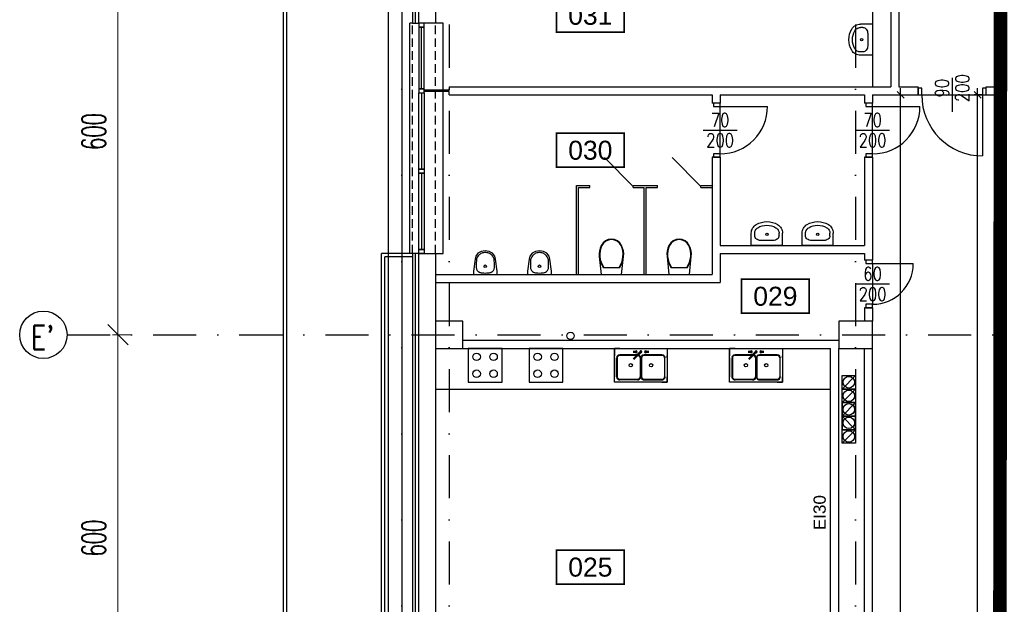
# Model space of a CAD drawing. Header units: centimetres. Extents: x -10702 to 24628, y -4437 to 19798.
# Tile 15 of 92: x 4366 to 5819, y 10002 to 10865. Entities that reach past the tile are written whole.
import ezdxf
from ezdxf.enums import TextEntityAlignment as Align

# ---------------------------------------------------------------- set-up
doc = ezdxf.new("R2010")
doc.units = ezdxf.units.CM
doc.header["$PDMODE"] = 35
doc.header["$PDSIZE"] = 0.1
for name, pattern in [('Kondygnacja  -0_5$0$DIVIDE', [31.75, 12.7, -6.35, 0, -6.35, 0, -6.35]), ('Kondygnacja  -0_5$0$HIDDEN', [9.525, 6.35, -3.175]), ('Osie rzutów$0$DASHDOT2', [12.7, 6.35, -3.175, 0, -3.175])]:
    doc.linetypes.add(name, pattern=pattern)
doc.layers.get('0').update_dxf_attribs({"color": 8})
doc.layers.get('DEFPOINTS').update_dxf_attribs({"color": 8})
for name, color, linetype in [('KJP_INST I PIONY CO ISTNIEJĄCE', 1, 'Continuous'), ('Kondygnacja  -0_5$0$ARCH_ETAPOWANIE', 8, 'Kondygnacja  -0_5$0$DIVIDE'), ('Kondygnacja  -0_5$0$ARCH_INFO_ETYK_DRZWI_IST', 8, 'Continuous'), ('Kondygnacja  -0_5$0$ARCH_INFO_ODPORNOŚĆ OGNIOWA', 8, 'Continuous'), ('Kondygnacja  -0_5$0$ARCH_MUROWANE_IST', 8, 'Continuous'), ('Kondygnacja  -0_5$0$ARCH_NIEWIDOK_IST', 8, 'Kondygnacja  -0_5$0$HIDDEN'), ('Kondygnacja  -0_5$0$ARCH_OCIEPLENIE_IST', 8, 'Continuous'), ('Kondygnacja  -0_5$0$ARCH_OTWORY_WENTYLACJA_IST', 8, 'Continuous'), ('Kondygnacja  -0_5$0$ARCH_PRZEKROJOWE_IST', 8, 'Continuous'), ('Kondygnacja  -0_5$0$ARCH_WIDOK_IST', 8, 'Continuous'), ('Kondygnacja  -0_5$0$ARCH_WYPOSAŻENIE_SANITARNE_IST', 8, 'Continuous'), ('Kondygnacja  -0_5$0$ARCH_ŚCIANKI_WC_5_IST', 8, 'Continuous'), ('Kondygnacja  -0_5$0$ARCH_ŚLUSARKA_DRZWI_IST', 8, 'Continuous'), ('Kondygnacja  -0_5$0$ARCH_ŚLUSARKA_OKNA_IST', 8, 'Continuous'), ('Kondygnacja  -0_5$0$ARCH_ŻELBET_IST', 8, 'Continuous'), ('Osie rzutów$0$ARCH_INFO_OSIE_IST', 8, 'Osie rzutów$0$DASHDOT2'), ('Osie rzutów$0$ARCH_INFO_OSIE_OPISY_IST', 8, 'Continuous'), ('Pomieszczenia -05$0$ARCH_INFO_AREA_ETYKIETY_200', 8, 'Continuous')]:
    doc.layers.add(name, color=color, linetype=linetype)
doc.layers.add('Kondygnacja  -0_5$0$ARCH_INFO_WYMIARY', color=8, linetype='Continuous', lineweight=9)
doc.layers.add('Osie rzutów$0$ARCH_INFO_WYMIARY', color=8, linetype='Continuous', lineweight=9)
doc.styles.add('Kondygnacja  -0_5$0$Arial', font='arial.ttf')
doc.styles.add('Kondygnacja  -0_5$0$Romans', font='Romans.shx', dxfattribs={"width": 0.7})
doc.styles.add('Kondygnacja  -0_5$0$ROMANS-50-CM', font='romans.shx', dxfattribs={"width": 0.8, "height": 10})
doc.styles.add('Osie rzutów$0$ROMANS-250-CM', font='romans.shx', dxfattribs={"width": 0.8, "height": 50})
doc.styles.add('Osie rzutów$0$wymiary_cuprum', font='Romans.shx', dxfattribs={"width": 0.6})
doc.styles.add('Pomieszczenia -05$0$Arial', font='arial.ttf')
doc.dimstyles.new('Kondygnacja  -0_5$0$Wymiary 1-100', dxfattribs={"dimtxt": 12, "dimasz": 10, "dimexe": 5, "dimexo": 0, "dimgap": 4, "dimtad": 1, "dimrnd": 0.5, "dimzin": 12, "dimdsep": 46, "dimtxsty": 'Kondygnacja  -0_5$0$Romans', "dimblk": 'Kondygnacja  -0_5$0$_Oblique', "dimcen": 10, "dimdle": 10, "dimclrt": 55, "dimazin": 0, "dimtfac": 1, "dimtmove": 1, "dimatfit": 3, "dimfxl": 0, "dimtolj": 1, "dimtzin": 0, "dimarcsym": 0})
doc.dimstyles.new('Osie rzutów$0$ARCH_ CT', dxfattribs={"dimtxt": 20, "dimasz": 20, "dimexe": 12, "dimexo": 20, "dimgap": 5, "dimtad": 1, "dimdec": 1, "dimrnd": 0.5, "dimzin": 9, "dimdsep": 46, "dimtxsty": 'Osie rzutów$0$wymiary_cuprum', "dimblk": 'Osie rzutów$0$_Oblique', "dimcen": 8, "dimdle": 12, "dimclrd": 256, "dimclre": 256, "dimclrt": 55, "dimadec": 1, "dimazin": 0, "dimtfac": 1, "dimtdec": 1, "dimtmove": 1, "dimatfit": 2, "dimldrblk": 'Osie rzutów$0$_Dot', "dimfxl": 0, "dimtolj": 1, "dimtzin": 0, "dimlwd": -1, "dimlwe": -1, "dimarcsym": 0})

# ---------------------------------------------------------------- blocks, each defined once
blk = doc.blocks.new('Osie rzutów$0$_Oblique')
at = {"color": 0, "linetype": 'ByBlock', "lineweight": -2}
blk.add_line((-0.5, -0.5), (0.5, 0.5), dxfattribs=at)
blk = doc.blocks.new('*D131')
at = {"layer": 'DEFPOINTS', "color": 0}
for p in [(4545, 10400), (4511, 9800), (4545, 9800)]:
    blk.add_point(p, dxfattribs=at)
at = {"layer": 'Osie rzutów$0$ARCH_INFO_WYMIARY'}
for p, q in [((4511, 10408), (4511, 9792)), ((4530, 10400), (4503, 10400)), ((4530, 9800), (4503, 9800))]:
    blk.add_line(p, q, dxfattribs=at)
at = {"layer": 'Osie rzutów$0$ARCH_INFO_WYMIARY', "xscale": 30, "yscale": 30, "zscale": 30}
for p, rotation in [((4511, 10400), 90), ((4511, 9800), 270)]:
    blk.add_blockref('Osie rzutów$0$_Oblique', p, dxfattribs=dict(at, rotation=rotation))
at = {"layer": 'Osie rzutów$0$ARCH_INFO_WYMIARY', "color": 55, "insert": (4475.5, 10100), "char_height": 35, "attachment_point": 5, "rotation": 90, "style": 'Osie rzutów$0$wymiary_cuprum'}
blk.add_mtext('\\A1;600', dxfattribs=at)
blk = doc.blocks.new('Osie rzutów$0$_Dot')
at = {"color": 0, "linetype": 'ByBlock', "lineweight": -2}
blk.add_line((-0.5, 0), (-1, 0), dxfattribs=at)
at = {"color": 0, "linetype": 'ByBlock', "const_width": 0.5}
blk.add_lwpolyline([(-0.25, 0, 1), (0.25, 0, 1)], format="xyb", close=True, dxfattribs=at)
blk = doc.blocks.new('*D132')
at = {"layer": 'DEFPOINTS', "color": 0}
for p in [(4545, 11000), (4511, 10400), (4545, 10400)]:
    blk.add_point(p, dxfattribs=at)
at = {"layer": 'Osie rzutów$0$ARCH_INFO_WYMIARY'}
for p, q in [((4511, 11008), (4511, 10392)), ((4530, 11000), (4503, 11000)), ((4530, 10400), (4503, 10400))]:
    blk.add_line(p, q, dxfattribs=at)
at = {"layer": 'Osie rzutów$0$ARCH_INFO_WYMIARY', "xscale": 30, "yscale": 30, "zscale": 30}
for p, rotation in [((4511, 11000), 90), ((4511, 10400), 270)]:
    blk.add_blockref('Osie rzutów$0$_Oblique', p, dxfattribs=dict(at, rotation=rotation))
at = {"layer": 'Osie rzutów$0$ARCH_INFO_WYMIARY', "color": 55, "insert": (4475.5, 10700), "char_height": 35, "attachment_point": 5, "rotation": 90, "style": 'Osie rzutów$0$wymiary_cuprum'}
blk.add_mtext('\\A1;600', dxfattribs=at)
blk = doc.blocks.new('Kondygnacja  -0_5$0$_Oblique')
at = {"color": 0, "linetype": 'ByBlock', "lineweight": -2}
blk.add_line((-0.5, -0.5), (0.5, 0.5), dxfattribs=at)
blk = doc.blocks.new('*D237')
at = {"layer": 'DEFPOINTS', "color": 0}
for p in [(5625, 10754), (5666.4, 10754), (5625, 7537)]:
    blk.add_point(p, dxfattribs=at)
at = {"layer": 'Kondygnacja  -0_5$0$ARCH_INFO_WYMIARY', "color": 0, "lineweight": -2}
for p, q in [((5666.4, 7527), (5666.4, 10764)), ((5658.4, 10754), (5671.4, 10754)), ((5658.4, 7537), (5671.4, 7537))]:
    blk.add_line(p, q, dxfattribs=at)
at = {"layer": 'Kondygnacja  -0_5$0$ARCH_INFO_WYMIARY', "color": 0, "lineweight": -2, "xscale": 10, "yscale": 10, "zscale": 10}
for p, rotation in [((5666.4, 10754), 90), ((5666.4, 7537), 270)]:
    blk.add_blockref('Kondygnacja  -0_5$0$_Oblique', p, dxfattribs=dict(at, rotation=rotation))
at = {"layer": 'Kondygnacja  -0_5$0$ARCH_INFO_WYMIARY', "color": 55, "insert": (5654.4, 9299.4), "char_height": 12, "attachment_point": 5, "rotation": 90, "style": 'Kondygnacja  -0_5$0$Romans'}
blk.add_mtext('\\A1;3217', dxfattribs=at)
blk = doc.blocks.new('*D258')
at = {"layer": 'DEFPOINTS', "color": 0}
for p in [(5780.1, 10754), (5809, 10754), (5809, 9172)]:
    blk.add_point(p, dxfattribs=at)
at = {"layer": 'Kondygnacja  -0_5$0$ARCH_INFO_WYMIARY', "color": 0, "lineweight": -2}
for p, q in [((5780.1, 9162), (5780.1, 10764)), ((5788.1, 10754), (5775.1, 10754)), ((5788.1, 9172), (5775.1, 9172))]:
    blk.add_line(p, q, dxfattribs=at)
at = {"layer": 'Kondygnacja  -0_5$0$ARCH_INFO_WYMIARY', "color": 0, "lineweight": -2, "xscale": 10, "yscale": 10, "zscale": 10}
for p, rotation in [((5780.1, 10754), 90), ((5780.1, 9172), 270)]:
    blk.add_blockref('Kondygnacja  -0_5$0$_Oblique', p, dxfattribs=dict(at, rotation=rotation))
at = {"layer": 'Kondygnacja  -0_5$0$ARCH_INFO_WYMIARY', "color": 55, "insert": (5770.1, 9963), "char_height": 12, "attachment_point": 5, "rotation": 90, "style": 'Kondygnacja  -0_5$0$Romans'}
blk.add_mtext('\\A1;1582', dxfattribs=at)
blk = doc.blocks.new('Kondygnacja  -0_5$0$DRZWI90')
blk.add_line((-45, 0), (-45, 90))
at = {"lineweight": -3}
for p, q in [((0, -25), (0, 25)), ((45, 0), (-45, 0))]:
    blk.add_line(p, q, dxfattribs=at)
for points in [[(-50, -10), (-45, -10), (-45, 0), (-50, 0)], [(45, -10), (50, -10), (50, 0), (45, 0)]]:
    blk.add_lwpolyline(points, close=True, dxfattribs=at)
blk.add_arc((-45, 0), 90, 0, 90, dxfattribs=at)
blk = doc.blocks.new('Kondygnacja  -0_5$0$DRZWI70')
blk.add_line((-35, 0), (-35, 70))
at = {"lineweight": -3}
for p, q in [((0, -25), (0, 25)), ((35, 0), (-35, 0))]:
    blk.add_line(p, q, dxfattribs=at)
for points in [[(-40, -10), (-35, -10), (-35, 0), (-40, 0)], [(35, -10), (40, -10), (40, 0), (35, 0)]]:
    blk.add_lwpolyline(points, close=True, dxfattribs=at)
blk.add_arc((-35, 0), 70, 0, 90, dxfattribs=at)
blk = doc.blocks.new('Kondygnacja  -0_5$0$DRZWI60')
at = {"color": 0}
blk.add_line((-30, 0), (-30, 60), dxfattribs=at)
at = {"color": 0, "lineweight": -3}
for p, q in [((0, -25), (0, 25)), ((-30, 0), (30, 0))]:
    blk.add_line(p, q, dxfattribs=at)
for points in [[(-35, -10), (-30, -10), (-30, 0), (-35, 0)], [(30, -10), (35, -10), (35, 0), (30, 0)]]:
    blk.add_lwpolyline(points, close=True, dxfattribs=at)
blk.add_arc((-30, 0), 60, 0, 90, dxfattribs=at)
blk = doc.blocks.new('Kondygnacja  -0_5$0$kibel wiszący')
at = {"ltscale": 0.3}
for p, q in [((-12.3, 46.8), (-15, 43)), ((-11.8, 46.2), (-14.2, 42.6)), ((-8.8, 49.7), (-12.3, 46.8)), ((-8.4, 49), (-11.8, 46.2)), ((-4.6, 51.6), (-8.8, 49.7)), ((-4.4, 50.8), (-8.4, 49)), ((0, 52.2), (-4.6, 51.6)), ((0, 51.4), (-4.4, 50.8)), ((4.6, 51.6), (0, 52.2)), ((4.4, 50.8), (0, 51.4)), ((8.4, 49), (4.4, 50.8)), ((8.8, 49.7), (4.6, 51.6)), ((11.8, 46.2), (8.4, 49)), ((12.3, 46.8), (8.8, 49.7)), ((14.2, 42.6), (11.8, 46.2)), ((15, 43), (12.3, 46.8)), ((-17.6, 34.9), (-18.1, 30.7)), ((-18.1, 30.7), (-17.9, 26.5)), ((-16.6, 39), (-17.6, 34.9)), ((-16.8, 34.8), (-17.3, 30.7)), ((-17.3, 30.7), (-17.1, 26.6)), ((-15.8, 38.8), (-16.8, 34.8)), ((-15, 43), (-16.6, 39)), ((-14.2, 42.6), (-15.8, 38.8)), ((15.8, 38.8), (14.2, 42.6)), ((16.6, 39), (15, 43)), ((16.8, 34.8), (15.8, 38.8)), ((17.6, 34.9), (16.6, 39)), ((17.3, 30.7), (16.8, 34.8)), ((17.1, 26.6), (17.3, 30.7)), ((18.1, 30.7), (17.6, 34.9)), ((17.9, 26.5), (18.1, 30.7)), ((-17.9, 26.5), (-17.2, 22.2)), ((-17.9, 26.5), (-15.1, 0)), ((-17.2, 22.2), (-16, 18.1)), ((-17.1, 26.6), (-16.4, 22.3)), ((-16.4, 22.3), (-15.1, 18.1)), ((-16, 18.1), (-14.3, 14.1)), ((-15.1, 18.1), (-13.4, 14.1)), ((13.4, 14.1), (15.2, 18.1)), ((14.3, 14.1), (16, 18.1)), ((15.1, 0), (17.9, 26.5)), ((15.2, 18.1), (16.4, 22.3)), ((16, 18.1), (17.2, 22.2)), ((16.4, 22.3), (17.1, 26.6)), ((17.2, 22.2), (17.9, 26.5)), ((-14.3, 14.1), (-12.2, 10.3)), ((-13.4, 14.1), (-11.3, 10.3)), ((-12.2, 10.3), (12.2, 10.3)), ((11.3, 10.3), (13.4, 14.1)), ((12.2, 10.3), (14.3, 14.1))]:
    blk.add_line(p, q, dxfattribs=at)
at = {"ltscale": 3}
blk.add_line((-15.1, 0), (15.1, 0), dxfattribs=at)
blk = doc.blocks.new('Kondygnacja  -0_5$0$KLM_Poziom_0$0$M_BATH_TOIL_3D URINAL - BOWL_P')
at = {"color": 0, "linetype": 'ByBlock', "lineweight": -2}
blk.add_lwpolyline([(0, -17.5), (5, -17.5), (22.4, -15.2), (27.1, -14.1), (31.3, -10.8), (34, -5.9), (35, 0), (34, 5.9), (31.3, 10.8), (27.1, 14.1), (22.4, 15.2), (5, 17.5), (0, 17.5)], close=True, dxfattribs=at)
blk.add_lwpolyline([(21.8, -13.1, 0.041948), (24, -12.5, 0.055141), (26.3, -11.3, 0.048624), (28.5, -9.5, 0.049619), (30.2, -7.5, 0.049556), (31.5, -5.2, 0.049867), (32.2, -2.6, 0.049959), (32.5, 0, 0.049959), (32.2, 2.6, 0.049867), (31.5, 5.2, 0.049556), (30.2, 7.5, 0.049619), (28.5, 9.5, 0.048624), (26.3, 11.3, 0.055141), (24, 12.5, 0.041948), (21.8, 13.1, 0.011975), (13.8, 13.5, 0.042106), (10, 13.4, 0.066431), (7.8, 12.9, 0.050995), (5.8, 11.9, 0.080215), (4.8, 11, 0.019094), (4.2, 10.2, 0.027547), (3.9, 9.6, 0.030792), (3.4, 8.7, 0.020957), (2.9, 7.2, 0.047941), (2.5, 4.8, 0.023967), (2.2, 0, 0.023967), (2.5, -4.8, 0.047941), (2.9, -7.2, 0.020957), (3.4, -8.7, 0.030792), (3.9, -9.6, 0.027547), (4.2, -10.2, 0.019094), (4.8, -11, 0.080215), (5.8, -11.9, 0.050995), (7.8, -12.9, 0.066431), (10, -13.4, 0.042106), (13.8, -13.5, 0.011975)], format="xyb", close=True, dxfattribs=at)
blk.add_circle((12.1, 0), 2, dxfattribs=at)
at = {"layer": 'DEFPOINTS', "color": 0, "linetype": 'ByBlock', "lineweight": -2}
for p in [(0, 38.1), (0, -38.1)]:
    blk.add_point(p, dxfattribs=at)
blk = doc.blocks.new('Kondygnacja  -0_5$0$umywalka')
at = {"ltscale": 0.3}
for p, q in [((0, -23), (0, 23)), ((0, 23), (17.8, 23)), ((14.3, 18), (17.8, 18)), ((7.2, -9.1), (7.2, 9.1)), ((7.2, 9.1), (7.2, 9.1)), ((0, -23), (17.8, -23)), ((14.3, -18), (17.8, -18))]:
    blk.add_line(p, q, dxfattribs=at)
for points in [[(7.2, 9.1), (7.3, 10.8), (7.7, 12.5), (8.4, 14), (9.3, 15.4), (10.3, 16.5), (11.5, 17.3), (12.9, 17.8), (14.3, 18)], [(17.8, 23), (19.8, 22.9), (21.7, 22.5), (23.6, 21.9), (25.4, 21), (27, 20), (28.4, 18.7), (29.7, 17.3), (30.8, 15.7)], [(17.8, 18), (19.1, 17.9), (20.3, 17.7), (21.5, 17.3), (22.6, 16.7), (23.7, 16.1), (24.6, 15.3), (25.4, 14.4), (26.1, 13.3)], [(30.8, 15.7), (32.6, 12), (33.9, 8.1), (34.7, 4.1), (35, 0), (34.7, -4.1), (33.9, -8.1), (32.6, -12), (30.8, -15.7)], [(26.1, 13.3), (27.7, 10.2), (28.8, 6.9), (29.5, 3.5), (29.7, 0), (29.5, -3.5), (28.8, -6.9), (27.7, -10.2), (26.1, -13.3)], [(14.3, -18), (12.9, -17.8), (11.5, -17.3), (10.3, -16.5), (9.3, -15.4), (8.4, -14), (7.7, -12.5), (7.3, -10.8), (7.2, -9.1)], [(26.1, -13.3), (25.4, -14.4), (24.6, -15.3), (23.7, -16.1), (22.6, -16.7), (21.5, -17.3), (20.3, -17.7), (19.1, -17.9), (17.8, -18)], [(30.8, -15.7), (29.7, -17.3), (28.4, -18.7), (27, -20), (25.4, -21), (23.6, -21.9), (21.7, -22.5), (19.8, -22.9), (17.8, -23)]]:
    blk.add_lwpolyline(points, dxfattribs=at)
blk.add_circle((16.1, 0), 1.75, dxfattribs=at)
blk = doc.blocks.new('Kondygnacja  -0_5$0$KLM_Poziom_0$0$ZLEW2')
for points, elevation in [([(78, 0), (0, 0), (0, -50), (78, -50)], -0.5), ([(37.8, -43.2), (38, -42), (38, -14), (37.8, -12.8), (37.2, -11.8), (36.2, -10.8), (35.2, -10.2), (34, -10), (8, -10), (6.8, -10.2), (5.8, -10.8), (4.8, -11.8), (4.2, -12.8), (4, -14), (4, -42), (4.2, -43.2), (4.8, -44.2), (5.8, -45.2), (6.8, -45.8), (8, -46), (34, -46), (35.2, -45.8), (36.2, -45.2), (37.2, -44.2)], -16.5), ([(73.8, -43.2), (74, -42), (74, -14), (73.8, -12.8), (73.2, -11.8), (72.2, -10.8), (71.2, -10.2), (70, -10), (44, -10), (42.8, -10.2), (41.8, -10.8), (40.8, -11.8), (40.2, -12.8), (40, -14), (40, -42), (40.2, -43.2), (40.8, -44.2), (41.8, -45.2), (42.8, -45.8), (44, -46), (70, -46), (71.2, -45.8), (72.2, -45.2), (73.2, -44.2)], -16.5)]:
    blk.add_lwpolyline(points, close=True, dxfattribs=dict(elevation=elevation))
for points in [[(8, -9.5), (6.5, -9.8), (5.5, -10.2), (4.2, -11.5), (3.8, -12.5), (3.5, -14)], [(34, -9.5), (35.5, -9.8), (36.5, -10.2), (37.8, -11.5), (38.2, -12.5), (38.5, -14)], [(44, -9.5), (42.5, -9.8), (41.5, -10.2), (40.2, -11.5), (39.8, -12.5), (39.5, -14)], [(70, -9.5), (71.5, -9.8), (72.5, -10.2), (73.8, -11.5), (74.2, -12.5), (74.5, -14)], [(8, -46.5), (6.5, -46.2), (5.5, -45.8), (4.2, -44.5), (3.8, -43.5), (3.5, -42)], [(34, -46.5), (35.5, -46.2), (36.5, -45.8), (37.8, -44.5), (38.2, -43.5), (38.5, -42)], [(44, -46.5), (42.5, -46.2), (41.5, -45.8), (40.2, -44.5), (39.8, -43.5), (39.5, -42)], [(70, -46.5), (71.5, -46.2), (72.5, -45.8), (73.8, -44.5), (74.2, -43.5), (74.5, -42)]]:
    blk.add_lwpolyline(points)
at = {"elevation": -0.5}
for points in [[(8, -10), (6.8, -10.2), (5.8, -10.8), (4.8, -11.8), (4.2, -12.8), (4, -14)], [(34, -10), (35.2, -10.2), (36.2, -10.8), (37.2, -11.8), (37.8, -12.8), (38, -14)], [(44, -10), (42.8, -10.2), (41.8, -10.8), (40.8, -11.8), (40.2, -12.8), (40, -14)], [(70, -10), (71.2, -10.2), (72.2, -10.8), (73.2, -11.8), (73.8, -12.8), (74, -14)], [(8, -46), (6.8, -45.8), (5.8, -45.2), (4.8, -44.2), (4.2, -43.2), (4, -42)], [(34, -46), (35.2, -45.8), (36.2, -45.2), (37.2, -44.2), (37.8, -43.2), (38, -42)], [(44, -46), (42.8, -45.8), (41.8, -45.2), (40.8, -44.2), (40.2, -43.2), (40, -42)], [(70, -46), (71.2, -45.8), (72.2, -45.2), (73.2, -44.2), (73.8, -43.2), (74, -42)]]:
    blk.add_lwpolyline(points, dxfattribs=at)
for points in [[(8, -9.5), (34, -9.5, -0.318626)], [(38.5, -14), (38.5, -42, -0.325454)], [(34, -46.5), (8, -46.5, -0.318626)]]:
    blk.add_lwpolyline(points, format="xyb")
at = {"extrusion": (1.83772e-16, 1, -1.83772e-16), "elevation": -5.5}
blk.add_lwpolyline([(-33.5, 2.5), (-33.5, 3.5), (-27.5, 3.5), (-27.5, 2.5)], close=True, dxfattribs=at)
at = {"extrusion": (-0.707107, -0.707107, -1.83772e-16), "elevation": -24.8}
blk.add_lwpolyline([(29.6, 2.5), (31.6, 5.5), (46.4, 5.5), (46.4, 4), (32.6, 4), (32.6, 2.5)], close=True, dxfattribs=at)
at = {"extrusion": (-6.12574e-17, -1, -1.83772e-16), "elevation": 4.5}
blk.add_lwpolyline([(44.5, 2.5), (44.5, 3.5), (50.5, 3.5), (50.5, 2.5)], close=True, dxfattribs=at)
for centre, radius in [((32, -5, 0.5), 1.5), ((39, -5, 0.5), 1.5), ((46, -5, 0.5), 1.5), ((49, -15, 3), 0.5)]:
    blk.add_circle(centre, radius)
for centre, start, end in [((24, -25, -16.5), 0, 180), ((24, -25, -16.5), 180, 0), ((54, -25, -16.5), 0, 180), ((54, -25, -16.5), 180, 0)]:
    blk.add_arc(centre, 2.5, start, end)
for points, invisible_edges in [([(5.5, -10.2), (6.5, -9.8), (5.8, 0), (0, 0)], 10), ([(4.2, -11.5), (5.5, -10.2), (0, 0), (0, -7)], 10), ([(8, -9.5), (8, 0), (5.8, 0), (6.5, -9.8)], 5), ([(70, -9.5), (70, 0), (8, 0), (8, -9.5)], 13), ([(70, -9.5), (70, 0), (72.2, 0), (71.5, -9.8)], 5), ([(72.5, -10.2), (71.5, -9.8), (72.2, 0), (78, 0)], 10), ([(73.8, -11.5), (72.5, -10.2), (78, 0), (78, -7)], 10), ([(3.8, -12.5), (4.2, -11.5), (0, -7), (0, -11.2)], 10), ([(3.5, -14), (0, -14), (0, -11.2), (3.8, -12.5)], 5), ([(3.5, -14), (0, -14), (0, -42), (3.5, -42)], 5), ([(4.2, -12.8, -0.5), (3.8, -12.5), (3.5, -14), (4, -14, -0.5)], 5), ([(4, -14, -0.5), (4, -42, -0.5), (3.5, -42), (3.5, -14)], 10), ([(4.8, -11.8, -0.5), (4.2, -11.5), (3.8, -12.5), (4.2, -12.8, -0.5)], 5), ([(5.5, -10.2), (4.2, -11.5), (4.8, -11.8, -0.5), (5.8, -10.8, -0.5)], 10), ([(6.5, -9.8), (5.5, -10.2), (5.8, -10.8, -0.5), (6.8, -10.2, -0.5)], 10), ([(8, -10, -0.5), (8, -9.5), (6.5, -9.8), (6.8, -10.2, -0.5)], 5), ([(34, -10, -0.5), (8, -10, -0.5), (8, -9.5), (34, -9.5)], 10), ([(34, -10, -0.5), (34, -9.5), (35.5, -9.8), (35.2, -10.2, -0.5)], 5), ([(34, -9.5), (39, -9.5), (35.5, -9.8)], 3), ([(35.5, -9.8), (36.5, -10.2), (36.2, -10.8, -0.5), (35.2, -10.2, -0.5)], 10), ([(35.5, -9.8), (39, -9.5), (36.5, -10.2)], 3), ([(36.5, -10.2), (37.8, -11.5), (37.2, -11.8, -0.5), (36.2, -10.8, -0.5)], 10), ([(36.5, -10.2), (39, -9.5), (37.8, -11.5)], 3), ([(37.2, -11.8, -0.5), (37.8, -11.5), (38.2, -12.5), (37.8, -12.8, -0.5)], 5), ([(40.2, -11.5), (39, -9.5), (37.8, -11.5)], 11), ([(40.2, -11.5), (37.8, -11.5), (38.2, -12.5), (39.8, -12.5)], 5), ([(37.8, -12.8, -0.5), (38.2, -12.5), (38.5, -14), (38, -14, -0.5)], 5), ([(38, -14, -0.5), (38, -42, -0.5), (38.5, -42), (38.5, -14)], 10), ([(39.5, -14), (39.8, -12.5), (38.2, -12.5), (38.5, -14)], 10), ([(39.5, -42), (39.5, -14), (38.5, -14), (38.5, -42)], 10), ([(41.5, -10.2), (39, -9.5), (40.2, -11.5)], 3), ([(42.5, -9.8), (39, -9.5), (41.5, -10.2)], 3), ([(44, -9.5), (39, -9.5), (42.5, -9.8)], 3), ([(40.2, -12.8, -0.5), (39.8, -12.5), (39.5, -14), (40, -14, -0.5)], 5), ([(40, -14, -0.5), (40, -42, -0.5), (39.5, -42), (39.5, -14)], 10), ([(40.8, -11.8, -0.5), (40.2, -11.5), (39.8, -12.5), (40.2, -12.8, -0.5)], 5), ([(41.5, -10.2), (40.2, -11.5), (40.8, -11.8, -0.5), (41.8, -10.8, -0.5)], 10), ([(42.5, -9.8), (41.5, -10.2), (41.8, -10.8, -0.5), (42.8, -10.2, -0.5)], 10), ([(44, -10, -0.5), (44, -9.5), (42.5, -9.8), (42.8, -10.2, -0.5)], 5), ([(70, -10, -0.5), (44, -10, -0.5), (44, -9.5), (70, -9.5)], 10), ([(70, -10, -0.5), (70, -9.5), (71.5, -9.8), (71.2, -10.2, -0.5)], 5), ([(71.5, -9.8), (72.5, -10.2), (72.2, -10.8, -0.5), (71.2, -10.2, -0.5)], 10), ([(72.5, -10.2), (73.8, -11.5), (73.2, -11.8, -0.5), (72.2, -10.8, -0.5)], 10), ([(73.2, -11.8, -0.5), (73.8, -11.5), (74.2, -12.5), (73.8, -12.8, -0.5)], 5), ([(74.2, -12.5), (73.8, -11.5), (78, -7), (78, -11.2)], 10), ([(73.8, -12.8, -0.5), (74.2, -12.5), (74.5, -14), (74, -14, -0.5)], 5), ([(74, -14, -0.5), (74, -42, -0.5), (74.5, -42), (74.5, -14)], 10), ([(74.5, -14), (78, -14), (78, -11.2), (74.2, -12.5)], 5), ([(74.5, -14), (78, -14), (78, -42), (74.5, -42)], 5), ([(74.5, -14), (78, -14), (78, -42), (74.5, -42)], 5), ([(3.5, -42), (3.8, -43.5), (0, -45), (0, -42)], 10), ([(3.8, -43.5), (4.2, -44.5), (0, -48), (0, -45)], 10), ([(4.2, -43.2, -0.5), (3.8, -43.5), (3.5, -42), (4, -42, -0.5)], 5), ([(4.8, -44.2, -0.5), (4.2, -44.5), (3.8, -43.5), (4.2, -43.2, -0.5)], 5), ([(37.2, -44.2, -0.5), (37.8, -44.5), (38.2, -43.5), (37.8, -43.2, -0.5)], 5), ([(37.8, -43.2, -0.5), (38.2, -43.5), (38.5, -42), (38, -42, -0.5)], 5), ([(40.2, -44.5), (37.8, -44.5), (38.2, -43.5), (39.8, -43.5)], 5), ([(39.5, -42), (39.8, -43.5), (38.2, -43.5), (38.5, -42)], 10), ([(40.2, -43.2, -0.5), (39.8, -43.5), (39.5, -42), (40, -42, -0.5)], 5), ([(40.8, -44.2, -0.5), (40.2, -44.5), (39.8, -43.5), (40.2, -43.2, -0.5)], 5), ([(73.2, -44.2, -0.5), (73.8, -44.5), (74.2, -43.5), (73.8, -43.2, -0.5)], 5), ([(73.8, -43.2, -0.5), (74.2, -43.5), (74.5, -42), (74, -42, -0.5)], 5), ([(74.2, -43.5), (73.8, -44.5), (78, -48), (78, -45)], 10), ([(74.5, -42), (74.2, -43.5), (78, -45), (78, -42)], 10), ([(4.2, -44.5), (5.5, -45.8), (0, -50), (0, -48)], 10), ([(5.5, -45.8), (2.5, -50), (0, -50)], 9), ([(5.5, -45.8), (6.5, -46.2), (5.8, -50), (2.5, -50)], 10), ([(5.5, -45.8), (4.2, -44.5), (4.8, -44.2, -0.5), (5.8, -45.2, -0.5)], 10), ([(6.5, -46.2), (5.5, -45.8), (5.8, -45.2, -0.5), (6.8, -45.8, -0.5)], 10), ([(8, -46.5), (8, -50), (5.8, -50), (6.5, -46.2)], 5), ([(8, -46, -0.5), (8, -46.5), (6.5, -46.2), (6.8, -45.8, -0.5)], 5), ([(34, -46, -0.5), (8, -46, -0.5), (8, -46.5), (34, -46.5)], 14), ([(70, -46.5), (8, -46.5), (8, -50), (70, -50)], 11), ([(34, -46, -0.5), (34, -46.5), (35.5, -46.2), (35.2, -45.8, -0.5)], 5), ([(34, -46.5), (39, -46.5), (35.5, -46.2)], 3), ([(35.5, -46.2), (36.5, -45.8), (36.2, -45.2, -0.5), (35.2, -45.8, -0.5)], 10), ([(35.5, -46.2), (39, -46.5), (36.5, -45.8)], 3), ([(36.5, -45.8), (37.8, -44.5), (37.2, -44.2, -0.5), (36.2, -45.2, -0.5)], 10), ([(36.5, -45.8), (39, -46.5), (37.8, -44.5)], 3), ([(40.2, -44.5), (39, -46.5), (37.8, -44.5)], 11), ([(41.5, -45.8), (39, -46.5), (40.2, -44.5)], 3), ([(42.5, -46.2), (39, -46.5), (41.5, -45.8)], 3), ([(44, -46.5), (39, -46.5), (42.5, -46.2)], 3), ([(41.5, -45.8), (40.2, -44.5), (40.8, -44.2, -0.5), (41.8, -45.2, -0.5)], 10), ([(42.5, -46.2), (41.5, -45.8), (41.8, -45.2, -0.5), (42.8, -45.8, -0.5)], 10), ([(44, -46, -0.5), (44, -46.5), (42.5, -46.2), (42.8, -45.8, -0.5)], 5), ([(70, -46, -0.5), (44, -46, -0.5), (44, -46.5), (70, -46.5)], 10), ([(70, -46, -0.5), (70, -46.5), (71.5, -46.2), (71.2, -45.8, -0.5)], 5), ([(70, -46.5), (70, -50), (72.2, -50), (71.5, -46.2)], 5), ([(71.5, -46.2), (72.5, -45.8), (72.2, -45.2, -0.5), (71.2, -45.8, -0.5)], 10), ([(72.5, -45.8), (71.5, -46.2), (72.2, -50), (75.5, -50)], 10), ([(72.5, -45.8), (73.8, -44.5), (73.2, -44.2, -0.5), (72.2, -45.2, -0.5)], 10), ([(73.8, -44.5), (72.5, -45.8), (78, -50), (78, -48)], 10), ([(72.5, -45.8), (75.5, -50), (78, -50)], 9)]:
    blk.add_3dface(points, dxfattribs=dict(invisible_edges=invisible_edges))
for points in [[(27.5, -4.5, 3.5), (33.5, -4.5, 3.5), (33.5, -4.5, 2.5), (27.5, -4.5, 2.5)], [(27.5, -5.5, 3.5), (33.5, -5.5, 3.5), (33.5, -5.5, 2.5), (27.5, -5.5, 2.5)], [(38.1, -5.2, 4), (39.5, -6.6, 4), (39.5, -6.6, 2.5), (37.4, -4.5, 2.5)], [(38.8, -5.9, 5.5), (38.1, -5.2, 4), (49.3, -16.3, 4), (49.3, -16.3, 5.5)], [(39.2, -4.1, 4), (40.6, -5.5, 4), (40.6, -5.5, 2.5), (38.5, -3.4, 2.5)], [(39.9, -4.8, 5.5), (39.2, -4.1, 4), (50.3, -15.3, 4), (50.3, -15.3, 5.5)], [(50.5, -4.5, 3.5), (44.5, -4.5, 3.5), (44.5, -4.5, 2.5), (50.5, -4.5, 2.5)], [(50.5, -5.5, 3.5), (44.5, -5.5, 3.5), (44.5, -5.5, 2.5), (50.5, -5.5, 2.5)]]:
    blk.add_3dface(points)
blk = doc.blocks.new('Pomieszczenia -05$0$etykieta_numer')
at = {"color": 0, "linetype": 'ByBlock', "const_width": 2.44}
blk.add_lwpolyline([(-50, -50), (-50, 0), (50, 0), (50, -50)], close=True, dxfattribs=at)
at = {"color": 0, "linetype": 'ByBlock', "style": 'Pomieszczenia -05$0$Arial'}
blk.add_attdef('AECAREA:NUMBER', text='', height=28, dxfattribs=at).set_placement((0, -25), align=Align.MIDDLE)
blk = doc.blocks.new('Osie rzutów')
at = {"layer": 'Osie rzutów$0$ARCH_INFO_OSIE_IST', "ltscale": 10}
for p, q in [((4930, 12510), (4930, 4623.26)), ((5000, 12510), (5000, 4512.32)), ((5600, 12510), (5600, 4512.32)), ((4436.04, 10400), (13655, 10400))]:
    blk.add_line(p, q, dxfattribs=at)
at = {"layer": 'Osie rzutów$0$ARCH_INFO_OSIE_OPISY_IST'}
blk.add_circle((4401.04, 10400), 35, dxfattribs=at)
at = {"layer": 'Osie rzutów$0$ARCH_INFO_OSIE_OPISY_IST', "style": 'Osie rzutów$0$ROMANS-250-CM', "width": 0.8}
blk.add_text("E'", height=35, dxfattribs=at).set_placement((4382.44, 10378.5))
at = {"layer": 'Osie rzutów$0$ARCH_INFO_WYMIARY'}
for base, p1, p2, picture, middle in [((4511.04, 10400), (4544.98, 11000), (4544.98, 10400), '*D132', (4475.54, 10700)), ((4511.04, 9800), (4544.98, 10400), (4544.98, 9800), '*D131', (4475.54, 10100))]:
    dim = blk.add_linear_dim(base=base, p1=p1, p2=p2, angle=270, dimstyle='Osie rzutów$0$ARCH_ CT', override={"dimtxt": 35, "dimasz": 30, "dimexe": 8, "dimexo": 15, "dimgap": 18, "dimdle": 8}, dxfattribs=at)
    dim.commit()
    dim.dimension.update_dxf_attribs({"geometry": picture, "text_midpoint": middle})

msp = doc.modelspace()

# ---------------------------------------------------------------- linework, layer by layer
at = {"layer": 'KJP_INST I PIONY CO ISTNIEJĄCE', "color": 8}
msp.add_circle((5179.178, 10398.484, 1620), 5.5, dxfattribs=at)
at = {"layer": 'Kondygnacja  -0_5$0$ARCH_ETAPOWANIE', "ltscale": 10, "const_width": 20, "elevation": 300}
msp.add_lwpolyline([(4946, 3931), (4946, 5443), (5613, 5443), (5613, 5586), (5809, 5586), (5815, 12220), (6212, 12220), (6212, 13458.874), (6172, 13458.874), (6171.997, 14762.582), (4925, 14762.019), (4925, 14762.019), (8839.196, 14763.787)], dxfattribs=at)
at = {"layer": 'Kondygnacja  -0_5$0$ARCH_MUROWANE_IST', "ltscale": 4}
for p, q in [((5652, 11474), (5652, 10766)), ((5664, 11474), (5664, 10766)), ((5809, 11474), (5809, 10766)), ((5000, 10761), (4963, 10761)), ((5000, 10759), (4963, 10759)), ((5000, 10766), (5652, 10766)), ((5000, 10766), (5000, 10761)), ((5000, 10754), (5000, 10759)), ((5664, 10766), (5692.5, 10766)), ((5692.5, 10754), (5692.5, 10766)), ((5792.5, 10766), (5809, 10766)), ((5792.5, 10754), (5792.5, 10766)), ((5000, 10754), (5388, 10754)), ((5388, 10754), (5388, 10742)), ((5400, 10742), (5388, 10742)), ((5400, 10754), (5613, 10754)), ((5400, 10754), (5400, 10742)), ((5613, 10754), (5613, 10742)), ((5625, 10742), (5613, 10742)), ((5625, 10754), (5692.5, 10754)), ((5625, 10754), (5625, 10742)), ((5792.5, 10754), (5809, 10754)), ((5809, 10754), (5809, 9172)), ((5388, 10662), (5388, 10489)), ((5400, 10662), (5388, 10662)), ((5400, 10662), (5400, 10532)), ((5613, 10662), (5613, 10532)), ((5625, 10662), (5613, 10662)), ((5625, 10662), (5625, 10510)), ((5400, 10532), (5613, 10532)), ((5400, 10520), (5400, 10477)), ((5400, 10520), (5613, 10520)), ((5613, 10520), (5613, 10510)), ((5625, 10510), (5613, 10510)), ((4980, 10489), (5388, 10489)), ((4980, 10477), (5400, 10477)), ((5613, 10440), (5613, 10420)), ((5625, 10440), (5613, 10440)), ((5625, 10440), (5625, 10420)), ((5020, 10392), (5575, 10392)), ((4980, 10380), (4980, 10224)), ((5020, 10380), (5563, 10380)), ((5563, 9862), (5563, 10380)), ((5575, 9820), (5575, 10380)), ((5613, 9820), (5613, 10380)), ((5625, 9820), (5625, 10380))]:
    msp.add_line(p, q, dxfattribs=at)
for points in [[(4955, 11240), (4980, 11240), (4980, 10860), (4955, 10860)], [(4955, 10520), (4980, 10520), (4980, 9686.829), (4955, 9686.829)]]:
    msp.add_lwpolyline(points, close=True, dxfattribs=at)
at = {"layer": 'Kondygnacja  -0_5$0$ARCH_NIEWIDOK_IST', "ltscale": 2}
for p, q in [((4946, 10520), (4946, 10860)), ((4980, 10520), (4980, 10860))]:
    msp.add_line(p, q, dxfattribs=at)
at = {"layer": 'Kondygnacja  -0_5$0$ARCH_OCIEPLENIE_IST'}
for p, q in [((4950.5, 10860), (4950.5, 11240)), ((4950.5, 9686.829), (4950.5, 10520))]:
    msp.add_line(p, q, dxfattribs=at)
at = {"layer": 'Kondygnacja  -0_5$0$ARCH_OTWORY_WENTYLACJA_IST'}
for p, q in [((5600, 10340), (5580, 10320)), ((5600, 10320), (5580, 10300)), ((5600, 10300), (5580, 10280)), ((5580, 10280), (5600, 10260)), ((5580, 10280), (5600, 10260)), ((5600, 10260), (5580, 10240))]:
    msp.add_line(p, q, dxfattribs=at)
for points in [[(5600, 10320), (5580, 10320), (5580, 10340), (5600, 10340)], [(5600, 10300), (5580, 10300), (5580, 10320), (5600, 10320)], [(5580, 10280), (5600, 10280), (5600, 10300), (5580, 10300)], [(5580, 10280), (5600, 10280), (5600, 10300), (5580, 10300)], [(5600, 10280), (5580, 10280), (5580, 10300), (5600, 10300)], [(5580, 10260), (5600, 10260), (5600, 10280), (5580, 10280)], [(5580, 10260), (5600, 10260), (5600, 10280), (5580, 10280)], [(5600, 10260), (5580, 10260), (5580, 10280), (5600, 10280)], [(5600, 10240), (5580, 10240), (5580, 10260), (5600, 10260)]]:
    msp.add_lwpolyline(points, close=True, dxfattribs=at)
for centre in [(5590, 10330), (5590, 10310), (5590, 10290), (5590, 10270), (5590, 10250)]:
    msp.add_circle(centre, 8.5, dxfattribs=at)
at = {"layer": 'Kondygnacja  -0_5$0$ARCH_PRZEKROJOWE_IST', "ltscale": 4}
for p, q in [((4930, 11385), (4930, 9560)), ((4910, 11365), (4910, 9560)), ((4900, 9686.829), (4900, 10520)), ((4946, 10520), (4900, 10520)), ((4905, 9691.829), (4905, 10515)), ((4946, 10515), (4905, 10515))]:
    msp.add_line(p, q, dxfattribs=at)
for points in [[(4955, 11240), (4946, 11240), (4946, 10860), (4955, 10860)], [(4955, 10520), (4946, 10520), (4946, 9686.829), (4955, 9686.829)]]:
    msp.add_lwpolyline(points, dxfattribs=at)
at = {"layer": 'Kondygnacja  -0_5$0$ARCH_WIDOK_IST'}
for p, q in [((4755, 11210), (4755, 5568)), ((4760, 11215), (4760, 5578)), ((5625, 10980), (5625, 10766)), ((4946, 10860), (4942, 10860))]:
    msp.add_line(p, q, dxfattribs=at)
for points in [[(4946, 10520), (4942, 10520), (4942, 10860)], [(4980, 10520), (4991, 10520), (4991, 10860), (4980, 10860)]]:
    msp.add_lwpolyline(points, dxfattribs=at)
at = {"layer": 'Kondygnacja  -0_5$0$ARCH_WYPOSAŻENIE_SANITARNE_IST'}
msp.add_line((4980, 10320), (5563, 10320), dxfattribs=at)
for points in [[(5028, 10330), (5078, 10330), (5078, 10380), (5028, 10380)], [(5118, 10330), (5168, 10330), (5168, 10380), (5118, 10380)]]:
    msp.add_lwpolyline(points, close=True, dxfattribs=at)
for centre in [(5040.5, 10367.5), (5065.5, 10367.5), (5130.5, 10367.5), (5155.5, 10367.5), (5040.5, 10342.5), (5065.5, 10342.5), (5130.5, 10342.5), (5155.5, 10342.5)]:
    msp.add_circle(centre, 5.574, dxfattribs=at)
at = {"layer": 'Kondygnacja  -0_5$0$ARCH_ŚCIANKI_WC_5_IST'}
for p, q in [((5271.5, 10619), (5229.074, 10661.426)), ((5371.5, 10619), (5329.074, 10661.426)), ((5188, 10489), (5188, 10620.5)), ((5188, 10620.5), (5207.5, 10620.5)), ((5191, 10489), (5191, 10617.5)), ((5191, 10617.5), (5207.5, 10617.5)), ((5207.5, 10617.5), (5207.5, 10620.5)), ((5271.5, 10617.5), (5271.5, 10620.5)), ((5271.5, 10620.5), (5291, 10620.5)), ((5271.5, 10617.5), (5288, 10617.5)), ((5288, 10620.5), (5307.5, 10620.5)), ((5288, 10489), (5288, 10617.5)), ((5291, 10620.5), (5291, 10620.5)), ((5291, 10489), (5291, 10617.5)), ((5291, 10617.5), (5307.5, 10617.5)), ((5307.5, 10617.5), (5307.5, 10620.5)), ((5371.5, 10617.5), (5371.5, 10620.5)), ((5371.5, 10620.5), (5388, 10620.5)), ((5371.5, 10617.5), (5388, 10617.5)), ((5391, 10620.5), (5391, 10620.5))]:
    msp.add_line(p, q, dxfattribs=at)
at = {"layer": 'Kondygnacja  -0_5$0$ARCH_ŚLUSARKA_OKNA_IST'}
for p, q in [((4959, 10763), (4959, 10854)), ((4959, 10757), (4959, 10644.5)), ((4959, 10638.5), (4959, 10526))]:
    msp.add_line(p, q, dxfattribs=at)
for points in [[(4963, 10854), (4963, 10860), (4955, 10860), (4955, 10854)], [(4963, 10763), (4963, 10854), (4955, 10854), (4955, 10763)], [(4963, 10757), (4963, 10763), (4955, 10763), (4955, 10757)], [(4963, 10757), (4963, 10644.5), (4955, 10644.5), (4955, 10757)], [(4963, 10644.5), (4963, 10638.5), (4955, 10638.5), (4955, 10644.5)], [(4963, 10638.5), (4963, 10526), (4955, 10526), (4955, 10638.5)], [(4963, 10526), (4963, 10520), (4955, 10520), (4955, 10526)]]:
    msp.add_lwpolyline(points, close=True, dxfattribs=at)
at = {"layer": 'Kondygnacja  -0_5$0$ARCH_ŻELBET_IST', "ltscale": 4}
for points in [[(4980, 10380), (5020, 10380), (5020, 10420), (4980, 10420)], [(5575, 10380), (5625, 10380), (5625, 10420), (5575, 10420)]]:
    msp.add_lwpolyline(points, close=True, dxfattribs=at)

# ---------------------------------------------------------------- block references
at = {"layer": 'Kondygnacja  -0_5$0$ARCH_WYPOSAŻENIE_SANITARNE_IST'}
for name, p, rotation in [('Kondygnacja  -0_5$0$umywalka', (5625, 10835.5), 180), ('Kondygnacja  -0_5$0$umywalka', (5469, 10532), 90), ('Kondygnacja  -0_5$0$umywalka', (5544, 10532), 90), ('Kondygnacja  -0_5$0$KLM_Poziom_0$0$M_BATH_TOIL_3D URINAL - BOWL_P', (5053.344, 10489), 90), ('Kondygnacja  -0_5$0$KLM_Poziom_0$0$M_BATH_TOIL_3D URINAL - BOWL_P', (5133.344, 10489), 90)]:
    msp.add_blockref(name, p, dxfattribs=dict(at, rotation=rotation))
for p in [(5239.5, 10489), (5339.5, 10489)]:
    msp.add_blockref('Kondygnacja  -0_5$0$kibel wiszący', p, dxfattribs=at)
at = {"layer": 'Kondygnacja  -0_5$0$ARCH_WYPOSAŻENIE_SANITARNE_IST', "xscale": -1}
for p in [(5322, 10380), (5492, 10380)]:
    msp.add_blockref('Kondygnacja  -0_5$0$KLM_Poziom_0$0$ZLEW2', p, dxfattribs=at)
at = {"layer": 'Kondygnacja  -0_5$0$ARCH_ŚLUSARKA_DRZWI_IST'}
for name, p, rotation in [('Kondygnacja  -0_5$0$DRZWI90', (5742.5, 10754), 180), ('Kondygnacja  -0_5$0$DRZWI70', (5400, 10702), 270), ('Kondygnacja  -0_5$0$DRZWI70', (5625, 10702), 270), ('Kondygnacja  -0_5$0$DRZWI60', (5625, 10475), 270)]:
    msp.add_blockref(name, p, dxfattribs=dict(at, rotation=rotation))
at = {"layer": 'Osie rzutów$0$ARCH_INFO_OSIE_OPISY_IST'}
msp.add_blockref('Osie rzutów', (0, 0), dxfattribs=at)
at = {"layer": 'Pomieszczenia -05$0$ARCH_INFO_AREA_ETYKIETY_200', "linetype": 'Continuous', "lineweight": -3}
for p, values in [((5208.364, 10896.499), {'AECAREA:NUMBER': '031'}), ((5208.364, 10697.39), {'AECAREA:NUMBER': '030'}), ((5481.528, 10481.93), {'AECAREA:NUMBER': '029'}), ((5208.364, 10082.197), {'AECAREA:NUMBER': '025'})]:
    msp.add_blockref('Pomieszczenia -05$0$etykieta_numer', p, dxfattribs=at).add_auto_attribs(values)

# ---------------------------------------------------------------- texts
at = {"layer": 'Kondygnacja  -0_5$0$ARCH_INFO_ETYK_DRZWI_IST', "insert": (5742.5, 10764), "char_height": 20, "width": 10, "attachment_point": 5, "rotation": 90, "line_spacing_factor": 0.9, "style": 'Kondygnacja  -0_5$0$ROMANS-50-CM'}
msp.add_mtext('90\\P200', dxfattribs=at)
at = {"layer": 'Kondygnacja  -0_5$0$ARCH_INFO_ETYK_DRZWI_IST', "char_height": 20, "width": 10, "attachment_point": 5, "line_spacing_factor": 0.9, "style": 'Kondygnacja  -0_5$0$ROMANS-50-CM'}
for s, insert in [('70\\P200', (5400, 10702)), ('70\\P200', (5625, 10702)), ('60\\P200', (5625, 10475))]:
    msp.add_mtext(s, dxfattribs=dict(at, insert=insert))
at = {"layer": 'Kondygnacja  -0_5$0$ARCH_INFO_ODPORNOŚĆ OGNIOWA', "insert": (5531.946, 10137.617), "char_height": 18, "width": 53.33252, "attachment_point": 5, "rotation": 90, "style": 'Kondygnacja  -0_5$0$Arial'}
msp.add_mtext('\\PEI30', dxfattribs=at)

# ---------------------------------------------------------------- dimensions: what is measured, and where the dimension line sits
at = {"layer": 'Kondygnacja  -0_5$0$ARCH_INFO_WYMIARY'}
dim = msp.add_linear_dim(base=(5666.358, 10754), p1=(5625, 7537), p2=(5625, 10754), angle=90, dimstyle='Kondygnacja  -0_5$0$Wymiary 1-100', dxfattribs=at)
dim.commit()
dim.dimension.update_dxf_attribs({"geometry": '*D237', "text_midpoint": (5664.432, 9299.446), "dimtype": 160})
dim = msp.add_linear_dim(base=(5780.129, 10754), p1=(5809, 9172), p2=(5809, 10754), angle=90, dimstyle='Kondygnacja  -0_5$0$Wymiary 1-100', dxfattribs=at)
dim.commit()
dim.dimension.update_dxf_attribs({"geometry": '*D258', "text_midpoint": (5770.129, 9963)})

doc.saveas('drawing.dxf')
